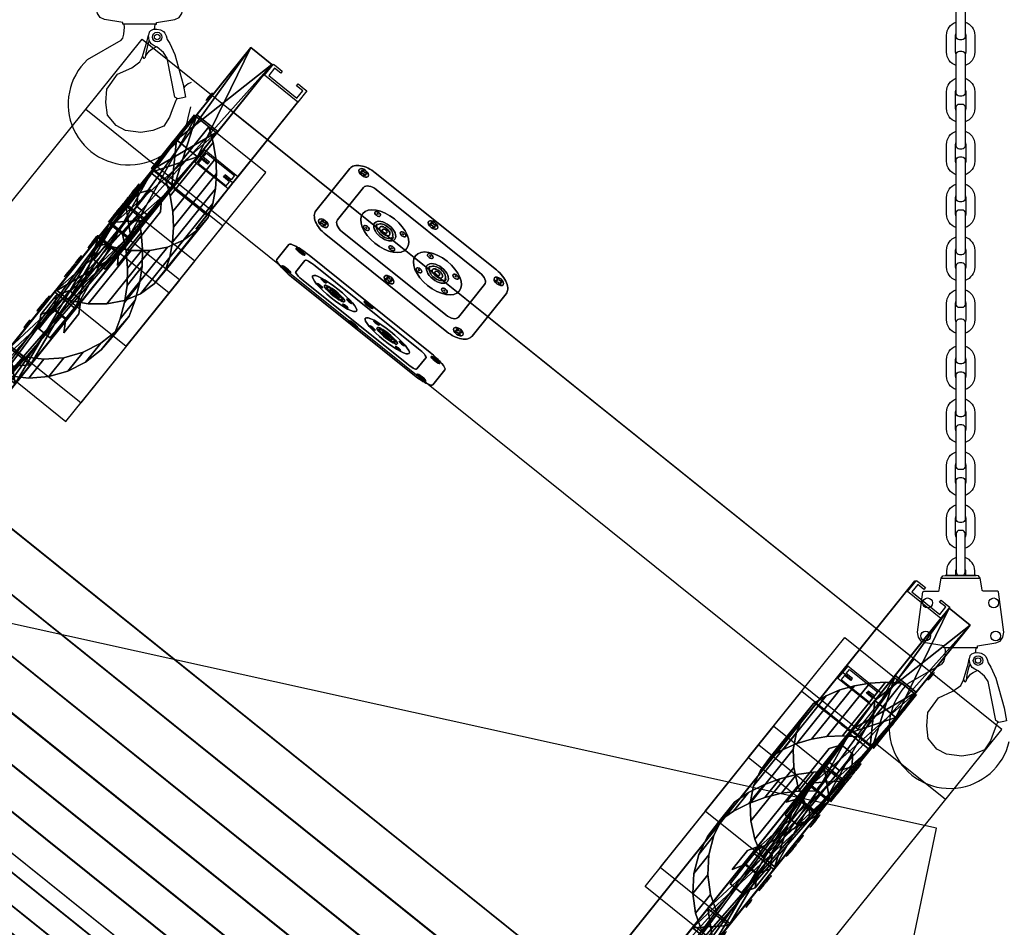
# Model space of a CAD drawing. Header units: millimetres. Extents: x 0 to 84100, y 0 to 59400.
# Tile 54 of 113: x 14091 to 14528, y 54342 to 54745. Entities that reach past the tile are written whole.
import ezdxf

# ---------------------------------------------------------------- set-up
doc = ezdxf.new("R2010")
doc.units = ezdxf.units.MM
for name, color, linetype in [('CONNECTEUR', 7, 'Continuous'), ('GRILLE', 7, 'Continuous'), ('POIGNÉE', 7, 'Continuous')]:
    doc.layers.add(name, color=color, linetype=linetype)

# ---------------------------------------------------------------- blocks, each defined once
blk = doc.blocks.new('VBATR4-5')
blk.add_lwpolyline([(1.41, 0), (2.47, -1.06), (1.06, -2.47), (0, -1.41), (-1.06, -2.47), (-2.47, -1.06), (-1.41, 0), (-2.47, 1.06), (-1.06, 2.47), (0, 1.41), (1.06, 2.47), (2.47, 1.06)], close=True)
blk.add_circle((0, 0), 4.5)
at = {"layer": 'POIGNÉE'}
blk.add_circle((0, 0), 2.5, dxfattribs=at)
blk = doc.blocks.new('POIGNEE')
at = {"extrusion": (0, 1, 0), "elevation": 192.5}
blk.add_lwpolyline([(0.5, 55), (0.5, -55)], dxfattribs=at)
for points in [[(1, 27.5, -55), (81, 27.5, -55), (81, 192, -55), (1, 192, -55)], [(1, 27.5, 55), (81, 27.5, 55), (81, 192, 55), (1, 192, 55)]]:
    blk.add_3dface(points)
at = {"layer": 'CONNECTEUR', "extrusion": (-1, 0, 0), "rotation": 90}
for p in [(-207.5, 0, 0.5), (-207.5, 70, 0.5), (-207.5, -70, 0.5), (-142.5, 70, 0.5), (-142.5, -70, 0.5), (-77.5, 70, 0.5), (-77.5, -70, 0.5), (-12.5, 0, 0.5), (-12.5, 70, 0.5), (-12.5, -70, 0.5)]:
    blk.add_blockref('VBATR4-5', p, dxfattribs=at)
mesh = blk.add_polymesh((2, 15))
for k, corner in enumerate([(1, 192, 55), (16, 192, 55), (27.75, 181.99, 55), (38.3, 170.72, 55), (47.51, 158.32, 55), (55.25, 144.97, 55), (61.45, 130.83, 55), (66, 116.08, 55), (65.49, 98.16, 55), (61.53, 80.68, 55), (54.27, 64.3, 55), (43.99, 49.62, 55), (31.07, 37.2, 55), (16, 27.5, 55), (1, 27.5, 55), (1, 192, -55), (16, 192, -55), (27.75, 181.99, -55), (38.3, 170.72, -55), (47.51, 158.32, -55), (55.25, 144.97, -55), (61.45, 130.83, -55), (66, 116.08, -55), (65.49, 98.16, -55), (61.53, 80.68, -55), (54.27, 64.3, -55), (43.99, 49.62, -55), (31.07, 37.2, -55), (16, 27.5, -55), (1, 27.5, -55)]):
    mesh.set_mesh_vertex(divmod(k, 15), corner)
mesh = blk.add_polymesh((2, 6), dxfattribs=dict(n_close=True))
for k, corner in enumerate([(30, 89, 55), (23.5, 100.26, 55), (10.5, 100.26, 55), (4, 89, 55), (10.5, 77.74, 55), (23.5, 77.74, 55), (30, 89, -55), (23.5, 100.26, -55), (10.5, 100.26, -55), (4, 89, -55), (10.5, 77.74, -55), (23.5, 77.74, -55)]):
    mesh.set_mesh_vertex(divmod(k, 6), corner)
blk = doc.blocks.new('*U23')
at = {"color": 7}
mesh = blk.add_polyface(dxfattribs=at)
corners = [(3200, 1754), (3291.55, 1346.06), (3239, 1988), (3200, 1922), (3049, 1988), (2996.45, 1346.06), (3088, 1754), (3088, 1922), (2924, 1358), (3364, 1358), (3144, 1336.39)]
mesh.append_faces([[corners[k] for k in face] for face in [(1, 2, 9), (5, 1, 10)]], dxfattribs={"vtx0": -1, "color": 7})
mesh.append_faces([[corners[k] for k in face] for face in [(2, 3, 4), (0, 5, 6), (4, 7, 8), (6, 8, 7)]], dxfattribs={"vtx0": -1, "vtx1": -1, "color": 7})
mesh.append_faces([[corners[k] for k in face] for face in [(0, 2, 1), (0, 1, 5)]], dxfattribs={"vtx0": -1, "vtx1": -1, "vtx2": -1, "color": 7})
mesh.append_faces([[corners[k] for k in face] for face in [(2, 0, 3), (4, 3, 7), (6, 5, 8)]], dxfattribs={"vtx0": -1, "vtx2": -1, "color": 7})
mesh = blk.add_polyface(dxfattribs=at)
corners = [(3200, 1922, 24), (3200, 1754, 24), (3239, 1988, 24), (3049, 1988, 24), (3364, 1358, 24), (3144, 1336.39, 24), (3088, 1922, 24), (2924, 1358, 24), (3291.55, 1346.06, 24), (2996.45, 1346.06, 24), (3088, 1754, 24)]
mesh.append_faces([[corners[k] for k in face] for face in [(1, 5, 4)]], dxfattribs={"vtx0": -1, "vtx1": -1, "vtx2": -1, "color": 7})
mesh.append_faces([[corners[k] for k in face] for face in [(1, 4, 2), (3, 6, 0), (1, 9, 5), (1, 7, 9)]], dxfattribs={"vtx0": -1, "vtx2": -1, "color": 7})
mesh.append_faces([[corners[k] for k in face] for face in [(0, 1, 2), (2, 3, 0), (3, 7, 6), (1, 10, 7), (10, 6, 7)]], dxfattribs={"vtx1": -1, "vtx2": -1, "color": 7})
mesh.append_faces([[corners[k] for k in face] for face in [(5, 8, 4)]], dxfattribs={"vtx2": -1, "color": 7})
mesh = blk.add_polyface(dxfattribs=at)
corners = [(2924, 1358), (2924, 1358, 24), (3049, 1988), (3049, 1988, 24)]
mesh.append_faces([[corners[k] for k in face] for face in [(0, 1, 2)]], dxfattribs={"vtx1": -1, "color": 7})
mesh.append_faces([[corners[k] for k in face] for face in [(1, 3, 2)]], dxfattribs={"vtx2": -1, "color": 7})
mesh = blk.add_polyface(dxfattribs=at)
corners = [(3049, 1988), (3049, 1988, 24), (3239, 1988, 24), (3239, 1988)]
mesh.append_faces([[corners[k] for k in face] for face in [(0, 1, 2), (2, 3, 0)]], dxfattribs={"vtx2": -1, "color": 7})
mesh = blk.add_polyface(dxfattribs=at)
corners = [(3239, 1988, 24), (3364, 1358, 24), (3364, 1358), (3239, 1988)]
mesh.append_faces([[corners[k] for k in face] for face in [(0, 1, 2), (2, 3, 0)]], dxfattribs={"vtx2": -1, "color": 7})
mesh = blk.add_polyface(dxfattribs=at)
corners = [(3088, 1922), (3088, 1922, 24), (3200, 1922, 24), (3200, 1922)]
mesh.append_faces([[corners[k] for k in face] for face in [(0, 2, 1), (2, 0, 3)]], dxfattribs={"vtx0": -1, "color": 7})
mesh = blk.add_polyface(dxfattribs=at)
corners = [(3088, 1754), (3088, 1754, 24), (3088, 1922), (3088, 1922, 24)]
mesh.append_faces([[corners[k] for k in face] for face in [(1, 2, 3)]], dxfattribs={"vtx0": -1, "color": 7})
mesh.append_faces([[corners[k] for k in face] for face in [(0, 2, 1)]], dxfattribs={"vtx1": -1, "color": 7})
mesh = blk.add_polyface(dxfattribs=at)
corners = [(3200, 1922, 24), (3200, 1754, 24), (3200, 1754), (3200, 1922)]
mesh.append_faces([[corners[k] for k in face] for face in [(0, 2, 1), (2, 0, 3)]], dxfattribs={"vtx0": -1, "color": 7})
mesh = blk.add_polyface(dxfattribs=at)
corners = [(3088, 1754), (3200, 1754, 24), (3088, 1754, 24), (3200, 1754)]
mesh.append_faces([[corners[k] for k in face] for face in [(0, 1, 3)]], dxfattribs={"vtx0": -1, "color": 7})
mesh.append_faces([[corners[k] for k in face] for face in [(0, 2, 1)]], dxfattribs={"vtx2": -1, "color": 7})
mesh = blk.add_polyface(dxfattribs=at)
corners = [(2924, 1358, 24), (2924, 1358), (2996.45, 1346.06, 24), (2996.45, 1346.06), (3144, 1336.39), (3144, 1336.39, 24), (3291.55, 1346.06), (3291.55, 1346.06, 24), (3364, 1358), (3364, 1358, 24)]
mesh.append_faces([[corners[k] for k in face] for face in [(7, 8, 9)]], dxfattribs={"vtx0": -1, "color": 7})
mesh.append_faces([[corners[k] for k in face] for face in [(0, 1, 2)]], dxfattribs={"vtx1": -1, "color": 7})
mesh.append_faces([[corners[k] for k in face] for face in [(1, 3, 2), (2, 3, 4), (4, 5, 2), (4, 6, 7), (7, 5, 4), (7, 6, 8)]], dxfattribs={"vtx2": -1, "color": 7})
blk = doc.blocks.new('EMBSPK')
at = {"extrusion": (0, 0, -1)}
for points in [[(13.5, 14.5), (15.5, 14.5)], [(14.5, 13.5), (14.5, 15.5)], [(-15.5, 14.5), (-13.5, 14.5)], [(-14.5, 13.5), (-14.5, 15.5)], [(13.5, -14.5), (15.5, -14.5)], [(14.5, -15.5), (14.5, -13.5)], [(-15.5, -14.5), (-13.5, -14.5)], [(-14.5, -15.5), (-14.5, -13.5)]]:
    blk.add_lwpolyline(points, dxfattribs=at)
for points in [[(-1.5, 8.37, 0.83666), (-1.5, -8.37), (-1.5, -9.37), (1.5, -9.37), (1.5, -8.37, 0.83666), (1.5, 8.37), (1.5, 9.37), (-1.5, 9.37)], [(-4.15, -2.8), (-4.56, -3.08, 0.445205), (3.54, -4.21), (3.21, -3.83, 0.383887), (4.15, 2.8), (4.56, 3.08, 0.445205), (-3.54, 4.21), (-3.21, 3.83, 0.383887)]]:
    blk.add_lwpolyline(points, format="xyb", close=True, dxfattribs=at)
for centre, radius in [((0, 0), 25), ((14.5, 14.5), 3), ((0, 0), 11.5), ((-14.5, 14.5), 3), ((0, 0), 2.5), ((14.5, -14.5), 3), ((-14.5, -14.5), 3)]:
    blk.add_circle(centre, radius, dxfattribs=at)
blk = doc.blocks.new('VIS1')
blk.add_lwpolyline([(0, -1.41), (1.41, -2.83), (2.83, -1.41), (1.41, 0), (2.83, 1.41), (1.41, 2.83), (0, 1.41), (-1.41, 2.83), (-2.83, 1.41), (-1.41, 0), (-2.83, -1.41), (-1.41, -2.83)], close=True)
blk.add_circle((0, 0), 5)
blk = doc.blocks.new('ACAD216E')
for points in [[(144.15, 66.4), (152.85, 66.4, -0.414214), (154.85, 64.4), (154.85, 50.6, -0.414214), (152.85, 48.6), (144.15, 48.6, -0.414214), (142.15, 50.6), (142.15, 64.4, -0.414214)], [(145.15, 64.4), (151.85, 64.4, -0.414214), (152.85, 63.4), (152.85, 51.6, -0.414214), (151.85, 50.6), (145.15, 50.6, -0.414214), (144.15, 51.6), (144.15, 63.4, -0.414214)]]:
    blk.add_lwpolyline(points, format="xyb", close=True)
at = {"xscale": 0.1, "yscale": 0.1, "zscale": 0.1, "rotation": 180}
for p in [(143.325, 65.2), (153.675, 65.2), (142.875, 57.5), (154.125, 57.5), (143.325, 49.8), (153.675, 49.8)]:
    blk.add_blockref('VIS1', p, dxfattribs=at)
at = {"xscale": 0.1, "yscale": 0.1, "zscale": 0.1}
for p in [(148.5, 60.5), (148.5, 54.5)]:
    blk.add_blockref('EMBSPK', p, dxfattribs=at)
blk = doc.blocks.new('*U22')
at = {"color": 7}
mesh = blk.add_polyface(dxfattribs=at)
corners = [(3200, 1922, 796), (3200, 1754, 796), (3239, 1988, 796), (3049, 1988, 796), (3364, 1358, 796), (3144, 1336.39, 796), (3088, 1922, 796), (2924, 1358, 796), (3291.55, 1346.06, 796), (2996.45, 1346.06, 796), (3088, 1754, 796)]
mesh.append_faces([[corners[k] for k in face] for face in [(5, 4, 8)]], dxfattribs={"vtx0": -1, "color": 7})
mesh.append_faces([[corners[k] for k in face] for face in [(0, 2, 1), (2, 0, 3), (3, 6, 7), (1, 7, 10), (10, 7, 6)]], dxfattribs={"vtx0": -1, "vtx1": -1, "color": 7})
mesh.append_faces([[corners[k] for k in face] for face in [(1, 4, 5)]], dxfattribs={"vtx0": -1, "vtx1": -1, "vtx2": -1, "color": 7})
mesh.append_faces([[corners[k] for k in face] for face in [(1, 2, 4), (3, 0, 6), (1, 5, 9), (1, 9, 7)]], dxfattribs={"vtx0": -1, "vtx2": -1, "color": 7})
mesh = blk.add_polyface(dxfattribs=at)
corners = [(3200, 1754, 820), (3364, 1358, 820), (3239, 1988, 820), (3200, 1922, 820), (3049, 1988, 820), (3144, 1336.39, 820), (2924, 1358, 820), (3088, 1922, 820), (3291.55, 1346.06, 820), (2996.45, 1346.06, 820), (3088, 1754, 820)]
mesh.append_faces([[corners[k] for k in face] for face in [(0, 5, 1), (0, 6, 5)]], dxfattribs={"vtx0": -1, "vtx1": -1, "vtx2": -1, "color": 7})
mesh.append_faces([[corners[k] for k in face] for face in [(0, 1, 2), (2, 3, 0), (4, 7, 3)]], dxfattribs={"vtx0": -1, "vtx2": -1, "color": 7})
mesh.append_faces([[corners[k] for k in face] for face in [(2, 4, 3), (4, 6, 7), (0, 10, 6), (10, 7, 6)]], dxfattribs={"vtx1": -1, "vtx2": -1, "color": 7})
mesh.append_faces([[corners[k] for k in face] for face in [(5, 8, 1), (6, 9, 5)]], dxfattribs={"vtx2": -1, "color": 7})
mesh = blk.add_polyface(dxfattribs=at)
corners = [(2924, 1358, 820), (3049, 1988, 820), (3049, 1988, 796), (2924, 1358, 796)]
mesh.append_faces([[corners[k] for k in face] for face in [(0, 1, 2), (2, 3, 0)]], dxfattribs={"vtx2": -1, "color": 7})
mesh = blk.add_polyface(dxfattribs=at)
corners = [(3049, 1988, 796), (3239, 1988, 820), (3239, 1988, 796), (3049, 1988, 820)]
mesh.append_faces([[corners[k] for k in face] for face in [(0, 1, 2)]], dxfattribs={"vtx0": -1, "color": 7})
mesh.append_faces([[corners[k] for k in face] for face in [(0, 3, 1)]], dxfattribs={"vtx2": -1, "color": 7})
mesh = blk.add_polyface(dxfattribs=at)
corners = [(3239, 1988, 796), (3239, 1988, 820), (3364, 1358, 796), (3364, 1358, 820)]
mesh.append_faces([[corners[k] for k in face] for face in [(0, 1, 2)]], dxfattribs={"vtx1": -1, "color": 7})
mesh.append_faces([[corners[k] for k in face] for face in [(1, 3, 2)]], dxfattribs={"vtx2": -1, "color": 7})
mesh = blk.add_polyface(dxfattribs=at)
corners = [(3088, 1922, 796), (3200, 1922, 820), (3200, 1922, 796), (3088, 1922, 820)]
mesh.append_faces([[corners[k] for k in face] for face in [(0, 1, 3)]], dxfattribs={"vtx0": -1, "color": 7})
mesh.append_faces([[corners[k] for k in face] for face in [(0, 2, 1)]], dxfattribs={"vtx2": -1, "color": 7})
mesh = blk.add_polyface(dxfattribs=at)
corners = [(3088, 1754, 820), (3088, 1922, 820), (3088, 1922, 796), (3088, 1754, 796)]
mesh.append_faces([[corners[k] for k in face] for face in [(0, 2, 1), (2, 0, 3)]], dxfattribs={"vtx0": -1, "color": 7})
mesh = blk.add_polyface(dxfattribs=at)
corners = [(3200, 1922, 796), (3200, 1922, 820), (3200, 1754, 796), (3200, 1754, 820)]
mesh.append_faces([[corners[k] for k in face] for face in [(1, 2, 3)]], dxfattribs={"vtx0": -1, "color": 7})
mesh.append_faces([[corners[k] for k in face] for face in [(0, 2, 1)]], dxfattribs={"vtx1": -1, "color": 7})
mesh = blk.add_polyface(dxfattribs=at)
corners = [(3088, 1754, 796), (3200, 1754, 796), (3200, 1754, 820), (3088, 1754, 820)]
mesh.append_faces([[corners[k] for k in face] for face in [(0, 2, 1), (2, 0, 3)]], dxfattribs={"vtx0": -1, "color": 7})

msp = doc.modelspace()

# ---------------------------------------------------------------- linework, layer by layer
at = {"color": 8}
for p, q in [((14151.593, 54742.973), (14136.559, 54742.973)), ((13916.583, 54451.776), (14145.132, 54736.364)), ((14145.132, 54736.364), (14488.197, 54460.853)), ((14164.123, 54715.339), (14163.672, 54714.717)), ((14165.646, 54716.511), (14164.123, 54715.339)), ((14166.974, 54717.058), (14165.646, 54716.511)), ((14160.14, 54709.128), (14158.565, 54704.928)), ((14160.599, 54710.031), (14160.14, 54709.128)), ((14120.085, 54705.176), (14151.273, 54680.13)), ((14129.72, 54702.624), (14129.039, 54708.216)), ((14158.565, 54704.928), (14157.343, 54701.642)), ((14165.686, 54701.357), (14166.817, 54706.237)), ((14527.181, 54429.545), (14184.117, 54705.056)), ((14133.567, 54697.921), (14129.72, 54702.624)), ((14157.343, 54701.642), (14154.746, 54697.668)), ((14137.841, 54695.677), (14133.567, 54697.921)), ((14144.572, 54694.821), (14137.841, 54695.677)), ((14149.914, 54695.677), (14144.572, 54694.821)), ((14154.746, 54697.668), (14149.914, 54695.677)), ((13947.771, 54426.73), (14151.273, 54680.13)), ((14151.273, 54680.13), (14463.15, 54429.665)), ((14498.138, 54385.588), (13696.006, 54562.965)), ((14500.222, 54496.683), (14517.523, 54496.683)), ((14516.389, 54465.816), (14501.356, 54465.816)), ((14488.197, 54460.853), (14463.15, 54429.665)), ((14525.396, 54432.874), (14524.937, 54431.97)), ((14298.632, 54144.957), (14527.181, 54429.545)), ((14494.517, 54425.467), (14493.835, 54431.059)), ((14524.937, 54431.97), (14523.362, 54427.771)), ((14498.363, 54420.764), (14494.517, 54425.467)), ((14522.14, 54424.485), (14519.542, 54420.511)), ((14523.362, 54427.771), (14522.14, 54424.485)), ((14502.135, 54398.357), (14470.947, 54423.404)), ((14502.637, 54418.519), (14498.363, 54420.764)), ((14519.542, 54420.511), (14514.711, 54418.519)), ((14509.368, 54417.664), (14502.637, 54418.519)), ((14514.711, 54418.519), (14509.368, 54417.664)), ((14476.753, 54283.417), (14498.138, 54385.588))]:
    msp.add_line(p, q, dxfattribs=at)
for points in [[(14137.318, 54742.973), (14136.559, 54742.973), (14136.559, 54743.763), (14128.445, 54745.095), (14126.548, 54745.903), (14125.378, 54747.76), (14124.853, 54749.86), (14127.315, 54767.87), (14127.738, 54768.129), (14134.09, 54768.129), (14134.508, 54768.48), (14134.706, 54769.651), (14135.426, 54773.84), (14136.178, 54774.985), (14137.159, 54775.149), (14150.993, 54775.149)], [(14150.834, 54742.973), (14151.593, 54742.973), (14151.593, 54743.763), (14159.707, 54745.095), (14161.604, 54745.903), (14162.774, 54747.76), (14163.299, 54749.86), (14160.837, 54767.87), (14160.414, 54768.129), (14154.062, 54768.129), (14153.644, 54768.48), (14153.446, 54769.651), (14152.726, 54773.84), (14151.974, 54774.985), (14150.993, 54775.149), (14137.159, 54775.149)], [(14120.862, 54727.237), (14135.802, 54735.83), (14136.642, 54736.819), (14137.037, 54738.499), (14137.383, 54741.612), (14137.235, 54742.973)], [(14150.425, 54740.771), (14151.736, 54740.841), (14153.272, 54740.511), (14154.592, 54739.816), (14155.208, 54739.063), (14155.828, 54737.761), (14156.288, 54736.269), (14157.521, 54734.406), (14159.739, 54729.48), (14163.369, 54716.23), (14164.507, 54710.549), (14163.285, 54710.202), (14161.025, 54709.764), (14159.689, 54710.602), (14156.302, 54727.951), (14154.657, 54730.36), (14151.868, 54732.746), (14150.442, 54733.409), (14149.181, 54734.255), (14148.251, 54735.697), (14147.92, 54738.089)], [(14150.425, 54740.771), (14148.916, 54740.12), (14148.218, 54739.393), (14147.92, 54738.089)], [(14150.86, 54740.794), (14150.769, 54741.612), (14150.917, 54742.973)], [(14129.039, 54708.216), (14129.434, 54714.181), (14134.177, 54720.79), (14140.613, 54723.67), (14144.17, 54726.212), (14145.384, 54728.667), (14147.411, 54735.616), (14147.92, 54738.089)], [(14145.384, 54728.667), (14145.728, 54727.952), (14146.21, 54727.872), (14146.653, 54728.395), (14147.055, 54730.888), (14147.939, 54734.668), (14148.261, 54735.433)], [(14146.762, 54729.072), (14148.462, 54731.17), (14149.668, 54732.054), (14151.445, 54732.943)], [(14502.114, 54465.816), (14501.356, 54465.816), (14501.356, 54466.606), (14493.242, 54467.938), (14491.345, 54468.746), (14490.174, 54470.603), (14489.649, 54472.703), (14492.112, 54490.713), (14492.534, 54490.972), (14498.886, 54490.972), (14499.304, 54491.323), (14499.502, 54492.494), (14500.222, 54496.683), (14500.974, 54497.828), (14501.956, 54497.991), (14515.789, 54497.991)], [(14515.63, 54465.816), (14516.389, 54465.816), (14516.389, 54466.606), (14524.503, 54467.938), (14526.4, 54468.746), (14527.571, 54470.603), (14528.095, 54472.703), (14525.633, 54490.713), (14525.211, 54490.972), (14518.859, 54490.972), (14518.441, 54491.323), (14518.242, 54492.494), (14517.523, 54496.683), (14516.771, 54497.828), (14515.789, 54497.991), (14501.956, 54497.991)], [(14485.658, 54450.08), (14500.599, 54458.673), (14501.439, 54459.661), (14501.834, 54461.342), (14502.179, 54464.455), (14502.031, 54465.816)], [(14515.222, 54463.614), (14516.533, 54463.684), (14518.069, 54463.353), (14519.389, 54462.659), (14520.004, 54461.906), (14520.625, 54460.604), (14521.084, 54459.112), (14522.317, 54457.249), (14524.535, 54452.323), (14528.165, 54439.073), (14529.303, 54433.391), (14528.081, 54433.045), (14525.822, 54432.607), (14524.485, 54433.445), (14521.098, 54450.794), (14519.454, 54453.202), (14516.665, 54455.588), (14515.239, 54456.252), (14513.978, 54457.098), (14513.048, 54458.54), (14512.716, 54460.932)], [(14515.222, 54463.614), (14513.712, 54462.962), (14513.015, 54462.235), (14512.716, 54460.932)], [(14515.656, 54463.637), (14515.565, 54464.455), (14515.714, 54465.816)], [(14493.835, 54431.059), (14494.231, 54437.024), (14498.973, 54443.632), (14505.41, 54446.513), (14508.967, 54449.055), (14510.18, 54451.51), (14512.207, 54458.458), (14512.716, 54460.932)], [(14510.18, 54451.51), (14510.525, 54450.795), (14511.007, 54450.715), (14511.449, 54451.237), (14511.851, 54453.731), (14512.735, 54457.511), (14513.057, 54458.275)], [(14511.558, 54451.915), (14513.258, 54454.012), (14514.464, 54454.897), (14516.242, 54455.785)]]:
    msp.add_lwpolyline(points, dxfattribs=at)
for points in [[(14509.372, 54736.053), (14508.372, 54736.053, -0.4142136), (14506.872, 54737.553), (14506.872, 54754.553, -0.4142136), (14508.372, 54756.053), (14509.372, 54756.053, -0.4142136), (14510.872, 54754.553), (14510.872, 54737.553, -0.4142136)], [(14509.372, 54711.022), (14508.372, 54711.022, -0.4142136), (14506.872, 54712.522), (14506.872, 54729.522, -0.4142136), (14508.372, 54731.022), (14509.372, 54731.022, -0.4142136), (14510.872, 54729.522), (14510.872, 54712.522, -0.4142136)], [(14509.372, 54687.522), (14508.372, 54687.522, -0.4142136), (14506.872, 54689.022), (14506.872, 54706.022, -0.4142136), (14508.372, 54707.522), (14509.372, 54707.522, -0.4142136), (14510.872, 54706.022), (14510.872, 54689.022, -0.4142136)], [(14509.372, 54664.022), (14508.372, 54664.022, -0.4142136), (14506.872, 54665.522), (14506.872, 54682.522, -0.4142136), (14508.372, 54684.022), (14509.372, 54684.022, -0.4142136), (14510.872, 54682.522), (14510.872, 54665.522, -0.4142136)], [(14509.372, 54640.522), (14508.372, 54640.522, -0.4142136), (14506.872, 54642.022), (14506.872, 54659.022, -0.4142136), (14508.372, 54660.522), (14509.372, 54660.522, -0.4142136), (14510.872, 54659.022), (14510.872, 54642.022, -0.4142136)], [(14509.372, 54617.022), (14508.372, 54617.022, -0.4142136), (14506.872, 54618.522), (14506.872, 54635.522, -0.4142136), (14508.372, 54637.022), (14509.372, 54637.022, -0.4142136), (14510.872, 54635.522), (14510.872, 54618.522, -0.4142136)], [(14509.372, 54591.991), (14508.372, 54591.991, -0.4142136), (14506.872, 54593.491), (14506.872, 54610.491, -0.4142136), (14508.372, 54611.991), (14509.372, 54611.991, -0.4142136), (14510.872, 54610.491), (14510.872, 54593.491, -0.4142136)], [(14509.372, 54568.491), (14508.372, 54568.491, -0.4142136), (14506.872, 54569.991), (14506.872, 54586.991, -0.4142136), (14508.372, 54588.491), (14509.372, 54588.491, -0.4142136), (14510.872, 54586.991), (14510.872, 54569.991, -0.4142136)], [(14509.372, 54544.991), (14508.372, 54544.991, -0.4142136), (14506.872, 54546.491), (14506.872, 54563.491, -0.4142136), (14508.372, 54564.991), (14509.372, 54564.991, -0.4142136), (14510.872, 54563.491), (14510.872, 54546.491, -0.4142136)], [(14509.372, 54521.491), (14508.372, 54521.491, -0.4142136), (14506.872, 54522.991), (14506.872, 54539.991, -0.4142136), (14508.372, 54541.491), (14509.372, 54541.491, -0.4142136), (14510.872, 54539.991), (14510.872, 54522.991, -0.4142136)], [(14509.372, 54517.991), (14508.372, 54517.991, 0.4142136), (14506.872, 54516.491), (14506.872, 54499.491, 0.4142136), (14508.372, 54497.991), (14509.372, 54497.991, 0.4142136), (14510.872, 54499.491), (14510.872, 54516.491, 0.4142136)]]:
    msp.add_lwpolyline(points, format="xyb", close=True, dxfattribs=at)
for points in [[(14506.872, 54724.632, -0.3217248), (14502.622, 54730.553), (14502.622, 54738.053, -0.3217248), (14506.872, 54743.974)], [(14510.872, 54743.974, -0.3217248), (14515.122, 54738.053), (14515.122, 54730.553, -0.3217248), (14510.872, 54724.632, -0.3217248)], [(14506.872, 54729.522, -0.1195351), (14506.622, 54730.553), (14506.622, 54738.053, -0.1195351), (14506.872, 54739.084, -0.1195351)], [(14510.872, 54739.084, -0.1195351), (14511.122, 54738.053), (14511.122, 54730.553, -0.1195351), (14510.872, 54729.522)], [(14506.872, 54699.601, -0.3217248), (14502.622, 54705.522), (14502.622, 54713.022, -0.3217248), (14506.872, 54718.944)], [(14510.872, 54718.944, -0.3217248), (14515.122, 54713.022), (14515.122, 54705.522, -0.3217248), (14510.872, 54699.601, -0.3217248)], [(14506.872, 54704.491, -0.1195351), (14506.622, 54705.522), (14506.622, 54713.022, -0.1195351), (14506.872, 54714.053, -0.1195351)], [(14510.872, 54714.053, -0.1195351), (14511.122, 54713.022), (14511.122, 54705.522, -0.1195351), (14510.872, 54704.491)], [(14506.872, 54676.101, -0.3217248), (14502.622, 54682.022), (14502.622, 54689.522, -0.3217248), (14506.872, 54695.444)], [(14510.872, 54695.444, -0.3217248), (14515.122, 54689.522), (14515.122, 54682.022, -0.3217248), (14510.872, 54676.101, -0.3217248)], [(14506.872, 54680.991, -0.1195351), (14506.622, 54682.022), (14506.622, 54689.522, -0.1195351), (14506.872, 54690.553, -0.1195351)], [(14510.872, 54690.553, -0.1195351), (14511.122, 54689.522), (14511.122, 54682.022, -0.1195351), (14510.872, 54680.991)], [(14506.872, 54652.601, -0.3217248), (14502.622, 54658.522), (14502.622, 54666.022, -0.3217248), (14506.872, 54671.944)], [(14510.872, 54671.944, -0.3217248), (14515.122, 54666.022), (14515.122, 54658.522, -0.3217248), (14510.872, 54652.601, -0.3217248)], [(14506.872, 54657.491, -0.1195351), (14506.622, 54658.522), (14506.622, 54666.022, -0.1195351), (14506.872, 54667.053, -0.1195351)], [(14510.872, 54667.053, -0.1195351), (14511.122, 54666.022), (14511.122, 54658.522, -0.1195351), (14510.872, 54657.491)], [(14506.872, 54629.101, -0.3217248), (14502.622, 54635.022), (14502.622, 54642.522, -0.3217248), (14506.872, 54648.444)], [(14510.872, 54648.444, -0.3217248), (14515.122, 54642.522), (14515.122, 54635.022, -0.3217248), (14510.872, 54629.101, -0.3217248)], [(14506.872, 54633.991, -0.1195351), (14506.622, 54635.022), (14506.622, 54642.522, -0.1195351), (14506.872, 54643.553, -0.1195351)], [(14510.872, 54643.553, -0.1195351), (14511.122, 54642.522), (14511.122, 54635.022, -0.1195351), (14510.872, 54633.991)], [(14506.872, 54605.601, -0.3217248), (14502.622, 54611.522), (14502.622, 54619.022, -0.3217248), (14506.872, 54624.944)], [(14510.872, 54624.944, -0.3217248), (14515.122, 54619.022), (14515.122, 54611.522, -0.3217248), (14510.872, 54605.601, -0.3217248)], [(14506.872, 54610.491, -0.1195351), (14506.622, 54611.522), (14506.622, 54619.022, -0.1195351), (14506.872, 54620.053, -0.1195351)], [(14510.872, 54620.053, -0.1195351), (14511.122, 54619.022), (14511.122, 54611.522, -0.1195351), (14510.872, 54610.491)], [(14506.872, 54580.57, -0.3217248), (14502.622, 54586.491), (14502.622, 54593.991, -0.3217248), (14506.872, 54599.913)], [(14510.872, 54599.913, -0.3217248), (14515.122, 54593.991), (14515.122, 54586.491, -0.3217248), (14510.872, 54580.57, -0.3217248)], [(14506.872, 54585.461, -0.1195351), (14506.622, 54586.491), (14506.622, 54593.991, -0.1195351), (14506.872, 54595.022, -0.1195351)], [(14510.872, 54595.022, -0.1195351), (14511.122, 54593.991), (14511.122, 54586.491, -0.1195351), (14510.872, 54585.461)], [(14506.872, 54557.07, -0.3217248), (14502.622, 54562.991), (14502.622, 54570.491, -0.3217248), (14506.872, 54576.413)], [(14510.872, 54576.413, -0.3217248), (14515.122, 54570.491), (14515.122, 54562.991, -0.3217248), (14510.872, 54557.07, -0.3217248)], [(14506.872, 54561.961, -0.1195351), (14506.622, 54562.991), (14506.622, 54570.491, -0.1195351), (14506.872, 54571.522, -0.1195351)], [(14510.872, 54571.522, -0.1195351), (14511.122, 54570.491), (14511.122, 54562.991, -0.1195351), (14510.872, 54561.961)], [(14506.872, 54533.57, -0.3217248), (14502.622, 54539.491), (14502.622, 54546.991, -0.3217248), (14506.872, 54552.913)], [(14510.872, 54552.913, -0.3217248), (14515.122, 54546.991), (14515.122, 54539.491, -0.3217248), (14510.872, 54533.57, -0.3217248)], [(14506.872, 54538.461, -0.1195351), (14506.622, 54539.491), (14506.622, 54546.991, -0.1195351), (14506.872, 54548.022, -0.1195351)], [(14510.872, 54548.022, -0.1195351), (14511.122, 54546.991), (14511.122, 54539.491, -0.1195351), (14510.872, 54538.461)], [(14506.872, 54510.07, -0.3217248), (14502.622, 54515.991), (14502.622, 54523.491, -0.3217248), (14506.872, 54529.413)], [(14510.872, 54529.413, -0.3217248), (14515.122, 54523.491), (14515.122, 54515.991, -0.3217248), (14510.872, 54510.07, -0.3217248)], [(14506.872, 54514.961, -0.1195351), (14506.622, 54515.991), (14506.622, 54523.491, -0.1195351), (14506.872, 54524.522, -0.1195351)], [(14510.872, 54524.522, -0.1195351), (14511.122, 54523.491), (14511.122, 54515.991, -0.1195351), (14510.872, 54514.961)], [(14506.872, 54505.913, 0.3217248), (14502.622, 54499.991), (14502.622, 54497.991)], [(14515.122, 54497.991), (14515.122, 54499.991, 0.3217248), (14510.872, 54505.913)], [(14506.872, 54501.022, 0.1195351), (14506.622, 54499.991), (14506.622, 54497.991)], [(14511.122, 54497.991), (14511.122, 54499.991, 0.1195351), (14510.872, 54501.022)]]:
    msp.add_lwpolyline(points, format="xyb", dxfattribs=at)
at = {"color": 8, "extrusion": (-0.443475, -0.552212, 0.705969), "elevation": -36397.756}
for points in [[(-23192.474, 36514.052), (-23192.474, 36523.052), (-23190.974, 36523.052), (-23187.474, 36523.052), (-23187.474, 36521.552), (-23190.974, 36521.552), (-23190.974, 36515.552), (-23174.974, 36515.552), (-23174.974, 36521.552), (-23178.474, 36521.552), (-23178.474, 36523.052), (-23174.974, 36523.052), (-23173.474, 36523.052), (-23173.474, 36514.052)], [(-22825.974, 36514.052), (-22825.974, 36523.052), (-22824.474, 36523.052), (-22820.974, 36523.052), (-22820.974, 36521.552), (-22824.474, 36521.552), (-22824.474, 36515.552), (-22808.474, 36515.552), (-22808.474, 36521.552), (-22811.974, 36521.552), (-22811.974, 36523.052), (-22808.474, 36523.052), (-22806.974, 36523.052), (-22806.974, 36514.052)]]:
    msp.add_lwpolyline(points, close=True, dxfattribs=at)
at = {"color": 8, "extrusion": (-0.443475, -0.552212, -0.705969), "elevation": -36397.756}
for points in [[(-23192.474, -36514.052), (-23192.474, -36523.052), (-23190.974, -36523.052), (-23187.474, -36523.052), (-23187.474, -36521.552), (-23190.974, -36521.552), (-23190.974, -36515.552), (-23174.974, -36515.552), (-23174.974, -36521.552), (-23178.474, -36521.552), (-23178.474, -36523.052), (-23174.974, -36523.052), (-23173.474, -36523.052), (-23173.474, -36514.052)], [(-22825.974, -36514.052), (-22825.974, -36523.052), (-22824.474, -36523.052), (-22820.974, -36523.052), (-22820.974, -36521.552), (-22824.474, -36521.552), (-22824.474, -36515.552), (-22808.474, -36515.552), (-22808.474, -36521.552), (-22811.974, -36521.552), (-22811.974, -36523.052), (-22808.474, -36523.052), (-22806.974, -36523.052), (-22806.974, -36514.052)]]:
    msp.add_lwpolyline(points, close=True, dxfattribs=at)
at = {"color": 8, "extrusion": (-0.779693, 0.626162, 4.0784e-15)}
for elevation in [23173.474, 22806.974]:
    msp.add_lwpolyline([(-51514.597, 101.087), (-51507.107, 106.077), (-51549.24, 169.329), (-51556.73, 164.34)], close=True, dxfattribs=dict(at, elevation=elevation))
at = {"color": 8, "extrusion": (-0.779693, 0.626162, -1.83691e-16)}
for elevation in [23173.474, 22806.974]:
    msp.add_lwpolyline([(-51556.73, -164.34), (-51549.24, -169.329), (-51507.107, -106.077), (-51514.597, -101.087)], close=True, dxfattribs=dict(at, elevation=elevation))
at = {"color": 8, "extrusion": (-0.5788, -0.720717, 0.38152), "elevation": -47578.581}
for points in [[(-23192.474, 19747.066), (-23192.474, 19738.066), (-23190.974, 19738.066), (-23187.474, 19738.066), (-23187.474, 19739.566), (-23190.974, 19739.566), (-23190.974, 19745.566), (-23174.974, 19745.566), (-23174.974, 19739.566), (-23178.474, 19739.566), (-23178.474, 19738.066), (-23174.974, 19738.066), (-23173.474, 19738.066), (-23173.474, 19747.066)], [(-22825.974, 19747.066), (-22825.974, 19738.066), (-22824.474, 19738.066), (-22820.974, 19738.066), (-22820.974, 19739.566), (-22824.474, 19739.566), (-22824.474, 19745.566), (-22808.474, 19745.566), (-22808.474, 19739.566), (-22811.974, 19739.566), (-22811.974, 19738.066), (-22808.474, 19738.066), (-22806.974, 19738.066), (-22806.974, 19747.066)]]:
    msp.add_lwpolyline(points, close=True, dxfattribs=at)
at = {"color": 8, "extrusion": (-0.5788, -0.720717, -0.38152), "elevation": -47578.581}
for points in [[(-23192.474, -19747.066), (-23192.474, -19738.066), (-23190.974, -19738.066), (-23187.474, -19738.066), (-23187.474, -19739.566), (-23190.974, -19739.566), (-23190.974, -19745.566), (-23174.974, -19745.566), (-23174.974, -19739.566), (-23178.474, -19739.566), (-23178.474, -19738.066), (-23174.974, -19738.066), (-23173.474, -19738.066), (-23173.474, -19747.066)], [(-22825.974, -19747.066), (-22825.974, -19738.066), (-22824.474, -19738.066), (-22820.974, -19738.066), (-22820.974, -19739.566), (-22824.474, -19739.566), (-22824.474, -19745.566), (-22808.474, -19745.566), (-22808.474, -19739.566), (-22811.974, -19739.566), (-22811.974, -19738.066), (-22808.474, -19738.066), (-22806.974, -19738.066), (-22806.974, -19747.066)]]:
    msp.add_lwpolyline(points, close=True, dxfattribs=at)
at = {"color": 8, "extrusion": (-0.578655, -0.720537, 0.382081), "elevation": -47566.598}
for points in [[(-23192.474, 19757.731), (-23192.474, 19766.731), (-23190.974, 19766.731), (-23187.474, 19766.731), (-23187.474, 19765.231), (-23190.974, 19765.231), (-23190.974, 19759.231), (-23174.974, 19759.231), (-23174.974, 19765.231), (-23178.474, 19765.231), (-23178.474, 19766.731), (-23174.974, 19766.731), (-23173.474, 19766.731), (-23173.474, 19757.731)], [(-22825.974, 19757.731), (-22825.974, 19766.731), (-22824.474, 19766.731), (-22820.974, 19766.731), (-22820.974, 19765.231), (-22824.474, 19765.231), (-22824.474, 19759.231), (-22808.474, 19759.231), (-22808.474, 19765.231), (-22811.974, 19765.231), (-22811.974, 19766.731), (-22808.474, 19766.731), (-22806.974, 19766.731), (-22806.974, 19757.731)]]:
    msp.add_lwpolyline(points, close=True, dxfattribs=at)
at = {"color": 8, "extrusion": (-0.578655, -0.720537, -0.382081), "elevation": -47566.598}
for points in [[(-23192.474, -19757.731), (-23192.474, -19766.731), (-23190.974, -19766.731), (-23187.474, -19766.731), (-23187.474, -19765.231), (-23190.974, -19765.231), (-23190.974, -19759.231), (-23174.974, -19759.231), (-23174.974, -19765.231), (-23178.474, -19765.231), (-23178.474, -19766.731), (-23174.974, -19766.731), (-23173.474, -19766.731), (-23173.474, -19757.731)], [(-22825.974, -19757.731), (-22825.974, -19766.731), (-22824.474, -19766.731), (-22820.974, -19766.731), (-22820.974, -19765.231), (-22824.474, -19765.231), (-22824.474, -19759.231), (-22808.474, -19759.231), (-22808.474, -19765.231), (-22811.974, -19765.231), (-22811.974, -19766.731), (-22808.474, -19766.731), (-22806.974, -19766.731), (-22806.974, -19757.731)]]:
    msp.add_lwpolyline(points, close=True, dxfattribs=at)
at = {"color": 8, "extrusion": (-0.626162, -0.779693, -0.00030333), "elevation": -51491.774}
for points in [[(-23192.474, -6.521), (-23192.474, -15.521), (-23190.974, -15.521), (-23187.474, -15.521), (-23187.474, -14.021), (-23190.974, -14.021), (-23190.974, -8.021), (-23174.974, -8.021), (-23174.974, -14.021), (-23178.474, -14.021), (-23178.474, -15.521), (-23174.974, -15.521), (-23173.474, -15.521), (-23173.474, -6.521)], [(-22825.974, -6.521), (-22825.974, -15.521), (-22824.474, -15.521), (-22820.974, -15.521), (-22820.974, -14.021), (-22824.474, -14.021), (-22824.474, -8.021), (-22808.474, -8.021), (-22808.474, -14.021), (-22811.974, -14.021), (-22811.974, -15.521), (-22808.474, -15.521), (-22806.974, -15.521), (-22806.974, -6.521)]]:
    msp.add_lwpolyline(points, close=True, dxfattribs=at)
at = {"color": 8, "extrusion": (-0.626162, -0.779693, 0.00030333), "elevation": -51491.774}
for points in [[(-23192.474, 6.521), (-23192.474, 15.521), (-23190.974, 15.521), (-23187.474, 15.521), (-23187.474, 14.021), (-23190.974, 14.021), (-23190.974, 8.021), (-23174.974, 8.021), (-23174.974, 14.021), (-23178.474, 14.021), (-23178.474, 15.521), (-23174.974, 15.521), (-23173.474, 15.521), (-23173.474, 6.521)], [(-22825.974, 6.521), (-22825.974, 15.521), (-22824.474, 15.521), (-22820.974, 15.521), (-22820.974, 14.021), (-22824.474, 14.021), (-22824.474, 8.021), (-22808.474, 8.021), (-22808.474, 14.021), (-22811.974, 14.021), (-22811.974, 15.521), (-22808.474, 15.521), (-22806.974, 15.521), (-22806.974, 6.521)]]:
    msp.add_lwpolyline(points, close=True, dxfattribs=at)
at = {"color": 8, "extrusion": (-0.779693, 0.626162, 1.54695e-15)}
for elevation in [23173.474, 22806.974]:
    msp.add_lwpolyline([(-51507.483, -83.864), (-51498.655, -85.616), (-51483.863, -11.069), (-51492.691, -9.317)], close=True, dxfattribs=dict(at, elevation=elevation))
at = {"color": 8, "extrusion": (-0.779693, 0.626162, 3.04322e-15)}
for elevation in [23173.474, 22806.974]:
    msp.add_lwpolyline([(-51492.691, 9.317), (-51483.863, 11.069), (-51498.655, 85.616), (-51507.483, 83.864)], close=True, dxfattribs=dict(at, elevation=elevation))
at = {"color": 8, "extrusion": (-0.779693, 0.626162, 4.0784e-15), "elevation": 22826.474}
msp.add_lwpolyline([(-51550.41, 171.085), (-51328.181, 392.465, 0.003981), (-51334.482, 398.892), (-51561.997, 172.246), (-51509.331, 93.181), (-51212.519, 215.793, 0.003981), (-51216.021, 224.084), (-51505.937, 104.32)], format="xyb", close=True, dxfattribs=at)
at = {"color": 8, "extrusion": (-0.779693, 0.626162, -1.83691e-16), "elevation": 22826.474}
msp.add_lwpolyline([(-51505.937, -104.32), (-51216.021, -224.084, 0.003981), (-51212.519, -215.793), (-51509.331, -93.181), (-51561.997, -172.246), (-51334.482, -398.892, 0.003981), (-51328.181, -392.465), (-51550.41, -171.085)], format="xyb", close=True, dxfattribs=at)
at = {"color": 8, "extrusion": (-0.779693, 0.626162, 1.54695e-15), "elevation": 22826.474}
msp.add_lwpolyline([(-51483.453, -8.999), (-51169.774, -9, 0.003981), (-51169.702, 0), (-51490.842, 0.001), (-51509.332, -93.183), (-51212.519, -215.793, 0.003981), (-51209.149, -207.448), (-51499.065, -87.686)], format="xyb", close=True, dxfattribs=at)
at = {"color": 8, "extrusion": (-0.779693, 0.626162, 3.04322e-15), "elevation": 22826.474}
msp.add_lwpolyline([(-51499.065, 87.686), (-51209.149, 207.448, 0.003981), (-51212.519, 215.793), (-51509.332, 93.183), (-51490.842, -0.001), (-51169.702, 0, 0.003981), (-51169.774, 9), (-51483.453, 8.999)], format="xyb", close=True, dxfattribs=at)
at = {"color": 8}
for centre, radius in [((14151.838, 54737.282), 2.125), ((14151.838, 54737.282), 1.212), ((14494.185, 54485.775), 2.188), ((14523.559, 54485.775), 2.188), ((14493.331, 54471.061), 2.188), ((14524.414, 54471.061), 2.188), ((14516.635, 54460.125), 2.125), ((14516.635, 54460.125), 1.212)]:
    msp.add_circle(centre, radius, dxfattribs=at)
for centre in [(14139.344, 54707.491), (14504.141, 54430.334)]:
    msp.add_arc(centre, 27.046, 133.10704, 346.89052, dxfattribs=at)

# ---------------------------------------------------------------- block references
at = {"color": 8, "extrusion": (-0.779693, 0.626162, 4.0784e-15), "xscale": 0.5, "yscale": 0.5, "zscale": 0.5, "rotation": 123.6678613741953}
for name in ['*U22', '*U23']:
    msp.add_blockref(name, (-49836.91, -624.556, 22794.974), dxfattribs=at)
at = {"color": 8, "extrusion": (-0.779693, 0.626162, -1.83691e-16), "xscale": 0.5, "yscale": 0.5, "zscale": 0.5, "rotation": 56.33213862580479}
for name in ['*U22', '*U23']:
    msp.add_blockref(name, (-51579.874, -1992.086, 22794.974), dxfattribs=at)
at = {"color": 8, "extrusion": (-0.779693, 0.626162, 1.54695e-15), "xscale": 0.5, "yscale": 0.5, "zscale": 0.5, "rotation": 78.77737954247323}
for name in ['*U22', '*U23']:
    msp.add_blockref(name, (-50831.039, -1781.986, 22794.974), dxfattribs=at)
at = {"color": 8, "extrusion": (-0.779693, 0.626162, 3.04322e-15), "xscale": 0.5, "yscale": 0.5, "zscale": 0.5, "rotation": 101.2226204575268}
for name in ['*U22', '*U23']:
    msp.add_blockref(name, (-50219.149, -1301.896, 22794.974), dxfattribs=at)
at = {"layer": 'CONNECTEUR', "color": 8, "extrusion": (0.521133, 0.648911, -0.554378), "xscale": 5.000000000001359, "yscale": 4.99999999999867, "zscale": 5.000000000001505, "rotation": 269.999999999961}
msp.add_blockref('ACAD216E', (22804.974, 29423.174, 42817.767), dxfattribs=at)
at = {"layer": 'CONNECTEUR', "color": 8, "extrusion": (0.521133, 0.648911, 0.554378), "xscale": 5.00000000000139, "yscale": 4.999999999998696, "zscale": 5.000000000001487, "rotation": 270.0000000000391}
msp.add_blockref('ACAD216E', (22804.974, -27938.174, 42817.767), dxfattribs=at)
at = {"layer": 'CONNECTEUR', "color": 8, "extrusion": (0.614189, 0.764784, -0.194622), "xscale": 4.999999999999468, "yscale": 4.999999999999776, "zscale": 4.999999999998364, "rotation": 269.9999999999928}
msp.add_blockref('ACAD216E', (22804.974, 10811.23, 50506.255), dxfattribs=at)
at = {"layer": 'CONNECTEUR', "color": 8, "extrusion": (0.614189, 0.764784, 0.194622), "xscale": 4.999999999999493, "yscale": 4.999999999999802, "zscale": 4.999999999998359, "rotation": 270.0000000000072}
msp.add_blockref('ACAD216E', (22804.974, -9326.23, 50506.255), dxfattribs=at)
at = {"layer": 'POIGNÉE', "color": 8, "extrusion": (0.34713, 0.432244, 0.832265), "yscale": 0.5, "zscale": 0.5, "rotation": 180.0000000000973}
for p, xscale in [((23205.474, -42688.017, 28680.674), 0.5), ((22794.474, -42688.017, 28680.674), -0.5)]:
    msp.add_blockref('POIGNEE', p, dxfattribs=dict(at, xscale=xscale))
at = {"layer": 'POIGNÉE', "color": 8, "extrusion": (-0.34713, -0.432244, 0.832265), "yscale": 0.5, "zscale": 0.5}
for p, xscale, rotation in [((-23205.474, 42688.017, -28680.674), 0.5, 2.511047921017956e-11), ((-22794.474, 42688.017, -28680.674), -0.5, 2.509992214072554e-11)]:
    msp.add_blockref('POIGNEE', p, dxfattribs=dict(at, xscale=xscale, rotation=rotation))
at = {"layer": 'POIGNÉE', "color": 8, "extrusion": (0.121865, 0.151745, 0.980878), "yscale": 0.5, "zscale": 0.5, "rotation": 180.0000000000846}
for p, xscale in [((23205.474, -50376.505, 10068.73), 0.5), ((22794.474, -50376.505, 10068.73), -0.5)]:
    msp.add_blockref('POIGNEE', p, dxfattribs=dict(at, xscale=xscale))
at = {"layer": 'POIGNÉE', "color": 8, "extrusion": (-0.121865, -0.151745, 0.980878), "yscale": 0.5, "zscale": 0.5}
for p, xscale, rotation in [((-23205.474, 50376.505, -10068.73), 0.5, 3.889500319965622e-11), ((-22794.474, 50376.505, -10068.73), -0.5, 3.884892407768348e-11)]:
    msp.add_blockref('POIGNEE', p, dxfattribs=dict(at, xscale=xscale, rotation=rotation))

# ---------------------------------------------------------------- meshes
at = {"layer": 'GRILLE', "color": 8}
mesh = msp.add_polymesh((2, 7), dxfattribs=at)
for k, corner in enumerate([(14357.575, 54301.398, 392.263), (14343.273, 54283.589, 367.139), (14329.942, 54266.989, 340.689), (14317.629, 54251.657, 313.008), (14306.38, 54237.649, 284.197), (14296.233, 54225.015, 254.358), (14287.227, 54213.801, 223.601), (14056.614, 54543.096, 392.263), (14042.312, 54525.288, 367.139), (14028.981, 54508.688, 340.689), (14016.668, 54493.356, 313.008), (14005.418, 54479.348, 284.197), (13995.272, 54466.714, 254.358), (13986.266, 54455.5, 223.601)]):
    mesh.set_mesh_vertex(divmod(k, 7), corner)
mesh = msp.add_polymesh((2, 7), dxfattribs=at)
for k, corner in enumerate([(14287.306, 54213.899, -223.788), (14296.312, 54225.113, -254.546), (14306.458, 54237.747, -284.384), (14317.708, 54251.755, -313.196), (14330.02, 54267.087, -340.877), (14343.352, 54283.687, -367.327), (14357.653, 54301.495, -392.451), (13986.344, 54455.597, -223.788), (13995.35, 54466.811, -254.546), (14005.496, 54479.445, -284.384), (14016.746, 54493.453, -313.196), (14029.059, 54508.785, -340.877), (14042.39, 54525.385, -367.327), (14056.692, 54543.194, -392.451)]):
    mesh.set_mesh_vertex(divmod(k, 7), corner)
mesh = msp.add_polymesh((2, 7), dxfattribs=at)
for k, corner in enumerate([(14283.071, 54208.625, 207.416), (14275.859, 54199.645, 175.475), (14269.861, 54192.176, 142.9), (14265.098, 54186.246, 109.808), (14261.589, 54181.876, 76.32), (14259.345, 54179.082, 42.555), (14258.374, 54177.873, 8.636), (13982.109, 54450.324, 207.416), (13974.897, 54441.344, 175.475), (13968.899, 54433.875, 142.9), (13964.137, 54427.945, 109.808), (13960.627, 54423.575, 76.32), (13958.383, 54420.78, 42.555), (13957.413, 54419.572, 8.636)]):
    mesh.set_mesh_vertex(divmod(k, 7), corner)
mesh = msp.add_polymesh((2, 7), dxfattribs=at)
for k, corner in enumerate([(14258.402, 54177.908, -8.857), (14259.372, 54179.116, -42.776), (14261.616, 54181.91, -76.541), (14265.126, 54186.281, -110.029), (14269.888, 54192.211, -143.121), (14275.886, 54199.679, -175.696), (14283.098, 54208.66, -207.637), (13957.44, 54419.606, -8.857), (13958.411, 54420.815, -42.776), (13960.655, 54423.609, -76.541), (13964.164, 54427.979, -110.029), (13968.927, 54433.909, -143.121), (13974.925, 54441.378, -175.696), (13982.137, 54450.358, -207.637)]):
    mesh.set_mesh_vertex(divmod(k, 7), corner)

doc.saveas('drawing.dxf')
